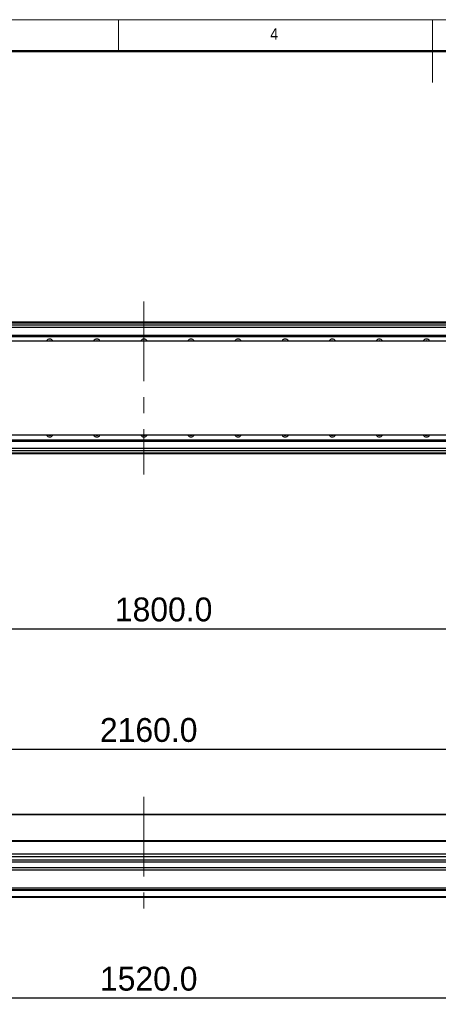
# Model space of a CAD drawing. Header units: millimetres. Extents: x 40 to 3320, y 40 to 2336.
# Tile 11 of 18: x 1154 to 1687, y 1081 to 2336. Entities that reach past the tile are written whole.
import ezdxf

# ---------------------------------------------------------------- set-up
doc = ezdxf.new("R2010")
doc.units = ezdxf.units.MM
doc.header["$LTSCALE"] = 8
doc.linetypes.add('CENTERX2', pattern=[20.32, 12.7, -2.54, 2.54, -2.54])
doc.layers.add('DIMNS', color=7, linetype='Continuous')
doc.styles.add('SLDTEXTSTYLE0', font='Gothic.ttf', dxfattribs={"width": 0.913})
doc.styles.add('SLDTEXTSTYLE7', font='txt')
doc.dimstyles.new('SLDDIMSTYLE1', dxfattribs={"dimtxt": 30.4, "dimasz": 16, "dimexe": 0, "dimexo": 0.0625, "dimgap": 7.6, "dimtad": 2, "dimdec": 1, "dimrnd": 1e-09, "dimzin": 4, "dimdsep": 46, "dimtxsty": 'SLDTEXTSTYLE7', "dimsah": 1, "dimcen": 0.09, "dimadec": 0, "dimazin": 1, "dimtfac": 1, "dimtdec": 1, "dimtofl": 0, "dimtmove": 0, "dimatfit": 3, "dimfxl": 0, "dimfrac": 2, "dimtolj": 1, "dimtzin": 12, "dimarcsym": 0})

# ---------------------------------------------------------------- blocks, each defined once
blk = doc.blocks.new('_D_13')
at = {"layer": 'DIMNS'}
for p, q in [((412.4, 1725.4), (412.4, 1551.8)), ((2212.4, 1725.4), (2212.4, 1551.8)), ((412.4, 1559.8), (2212.4, 1559.8))]:
    blk.add_line(p, q, dxfattribs=at)
for points in [[(412.4, 1559.8), (428.4, 1557.4), (428.4, 1562.2)], [(2212.4, 1559.8), (2196.4, 1562.2), (2196.4, 1557.4)]]:
    blk.add_solid(points, dxfattribs=at)
at = {"layer": 'DIMNS', "insert": (1275.3, 1599.6), "char_height": 30.4, "attachment_point": 1, "style": 'SLDTEXTSTYLE7'}
blk.add_mtext('1800.0', dxfattribs=at)
blk = doc.blocks.new('_D_21')
at = {"layer": 'DIMNS'}
for p, q in [((232.4, 1304.8), (232.4, 1414.2)), ((232.4, 1406.2), (2392.4, 1406.2)), ((2392.4, 1304.8), (2392.4, 1414.2))]:
    blk.add_line(p, q, dxfattribs=at)
for points in [[(232.4, 1406.2), (248.4, 1403.8), (248.4, 1408.6)], [(2392.4, 1406.2), (2376.4, 1408.6), (2376.4, 1403.8)]]:
    blk.add_solid(points, dxfattribs=at)
at = {"layer": 'DIMNS', "insert": (1256.3, 1446), "char_height": 30.4, "attachment_point": 1, "style": 'SLDTEXTSTYLE7'}
blk.add_mtext('2160.0', dxfattribs=at)
blk = doc.blocks.new('_D_26')
at = {"layer": 'DIMNS'}
for p, q in [((533.9, 1288), (533.9, 1081.2)), ((2053.9, 1284.5), (2053.9, 1081.2)), ((533.9, 1089.2), (2053.9, 1089.2))]:
    blk.add_line(p, q, dxfattribs=at)
for points in [[(533.9, 1089.2), (549.9, 1086.8), (549.9, 1091.6)], [(2053.9, 1089.2), (2037.9, 1091.6), (2037.9, 1086.8)]]:
    blk.add_solid(points, dxfattribs=at)
at = {"layer": 'DIMNS', "insert": (1256.3, 1129), "char_height": 30.4, "attachment_point": 1, "style": 'SLDTEXTSTYLE7'}
blk.add_mtext('1520.0', dxfattribs=at)

msp = doc.modelspace()

# ---------------------------------------------------------------- linework, layer by layer
at = {"color": 7, "linetype": 'Continuous', "lineweight": 18}
for p, q in [((3320, 2336), (40, 2336)), ((1280, 2296), (1280, 2336)), ((1680, 2336), (1680, 2256)), ((80, 2296), (3280, 2296))]:
    msp.add_line(p, q, dxfattribs=at)
at = {"color": 7, "linetype": 'Continuous', "lineweight": 50}
msp.add_line((3280, 2296), (80, 2296), dxfattribs=at)
at = {"color": 7, "linetype": 'Continuous', "lineweight": 25}
for p, q in [((2116.3567066, 1950.5583459), (508.3566666, 1950.5583459)), ((508.3566666, 1950.35835), (2116.3567066, 1950.35835)), ((508.3566666, 1950.1583466), (2116.3567066, 1950.1583466)), ((2116.3567066, 1950.0583449), (508.3566666, 1950.0583449)), ((2116.3567066, 1949.0583503), (508.3566666, 1949.0583503)), ((2087.3566627, 1946.5632105), (537.3567104, 1946.5632105)), ((540.1852489, 1932.6684514), (2087.3566627, 1932.6684514)), ((540.2990937, 1933.7511474), (2087.3566627, 1933.7511474)), ((540.3313398, 1934.0583497), (2087.3566627, 1934.0583497)), ((265.356636, 1926.5583457), (2359.3567371, 1926.5583457)), ((540.1530027, 1932.361249), (2087.3566627, 1932.361249)), ((2359.3567371, 1806.5583484), (265.356636, 1806.5583484)), ((537.3567104, 1800.7554451), (2084.5603704, 1800.7554451)), ((537.3567104, 1800.4482427), (2084.5281243, 1800.4482427)), ((537.3567104, 1799.3655467), (2084.4142795, 1799.3655467)), ((537.3567104, 1799.0583444), (2084.3820333, 1799.0583444)), ((2087.3566627, 1786.5534836), (537.3567104, 1786.5534836)), ((2081.8567038, 1782.5583482), (540.8566952, 1782.5583482)), ((2082.0566773, 1322.8522981), (540.8566952, 1322.8522981)), ((2081.8567038, 1322.6522947), (540.8566952, 1322.6522947)), ((2202.3566723, 1289.6523023), (422.3567009, 1289.6523023)), ((2087.3566627, 1289.653554), (552.3566961, 1289.653554)), ((2172.3567009, 1272.6491908), (452.3566723, 1272.6491908)), ((2172.3567009, 1269.2491928), (452.3566723, 1269.2491928)), ((2380.3566456, 1264.9884516), (244.3567276, 1264.9884516)), ((2380.3566456, 1262.3903746), (244.3567276, 1262.3903746)), ((2380.3566456, 1254.8848199), (244.3567276, 1254.8848199)), ((2380.3566456, 1252.2867465), (244.3567276, 1252.2867465)), ((2380.3566456, 1229.152298), (244.3567276, 1229.152298)), ((2380.3566456, 1227.1522976), (244.3567276, 1227.1522976)), ((2380.3566456, 1226.1522984), (244.3567276, 1226.1522984)), ((2380.3566456, 1218.152298), (244.3567276, 1218.152298)), ((2380.3566456, 1217.1522979), (244.3567276, 1217.1522979))]:
    msp.add_line(p, q, dxfattribs=at)
at = {"color": 8, "linetype": 'Continuous', "lineweight": 25}
for p, q in [((2087.3566627, 1943.5632119), (537.3567104, 1943.5632119)), ((2087.3566627, 1789.5534822), (537.3567104, 1789.5534822)), ((2081.8567038, 1783.5583502), (540.8566952, 1783.5583502)), ((2202.3566723, 1288.6523003), (422.3567009, 1288.6523003))]:
    msp.add_line(p, q, dxfattribs=at)
at = {"color": 7, "linetype": 'Continuous', "lineweight": 25, "flags": 128}
for points in [[(1190.6983763, 1926.5583457), (1191.3306251, 1926.8774243), (1192.3566893, 1927.0583467)], [(1192.3566893, 1927.0583467), (1193.382746, 1926.8774243), (1194.0149948, 1926.5583457)], [(1250.698375, 1926.5583457), (1251.3306275, 1926.8774243), (1252.3566879, 1927.0583467)], [(1252.3566879, 1927.0583467), (1253.3827484, 1926.8774243), (1254.0149972, 1926.5583457)], [(1310.6983752, 1926.5583457), (1311.3306262, 1926.8774243), (1312.3566866, 1927.0583467)], [(1312.3566866, 1927.0583467), (1313.382747, 1926.8774243), (1314.0149979, 1926.5583457)], [(1370.698376, 1926.5583457), (1371.3306248, 1926.8774243), (1372.3566853, 1927.0583467)], [(1372.3566853, 1927.0583467), (1373.3827457, 1926.8774243), (1374.0149982, 1926.5583457)], [(1430.6983784, 1926.5583457), (1431.3306272, 1926.8774243), (1432.3566839, 1927.0583467)], [(1432.3566839, 1927.0583467), (1433.3827481, 1926.8774243), (1434.0149969, 1926.5583457)], [(1490.6983733, 1926.5583457), (1491.3306296, 1926.8774243), (1492.3566937, 1927.0583467)], [(1492.3566937, 1927.0583467), (1493.382743, 1926.8774243), (1494.0149993, 1926.5583457)], [(1550.6983757, 1926.5583457), (1551.330632, 1926.8774243), (1552.3566812, 1927.0583467)], [(1552.3566812, 1927.0583467), (1553.3827454, 1926.8774243), (1554.0150017, 1926.5583457)], [(1610.6983781, 1926.5583457), (1611.3306344, 1926.8774243), (1612.3566985, 1927.0583467)], [(1612.3566985, 1927.0583467), (1613.3827329, 1926.8774243), (1614.0149891, 1926.5583457)], [(1670.6983805, 1926.5583457), (1671.3306367, 1926.8774243), (1672.3567009, 1927.0583467)], [(1672.3567009, 1927.0583467), (1673.3827353, 1926.8774243), (1674.0149915, 1926.5583457)], [(1192.3566893, 1806.0583474), (1191.3306251, 1806.2392698), (1190.6983763, 1806.5583484)], [(1194.0149948, 1806.5583484), (1193.382746, 1806.2392698), (1192.3566893, 1806.0583474)], [(1252.3566879, 1806.0583474), (1251.3306275, 1806.2392698), (1250.698375, 1806.5583484)], [(1254.0149972, 1806.5583484), (1253.3827484, 1806.2392698), (1252.3566879, 1806.0583474)], [(1312.3566866, 1806.0583474), (1311.3306262, 1806.2392698), (1310.6983752, 1806.5583484)], [(1314.0149979, 1806.5583484), (1313.382747, 1806.2392698), (1312.3566866, 1806.0583474)], [(1372.3566853, 1806.0583474), (1371.3306248, 1806.2392698), (1370.698376, 1806.5583484)], [(1374.0149982, 1806.5583484), (1373.3827457, 1806.2392698), (1372.3566853, 1806.0583474)], [(1432.3566839, 1806.0583474), (1431.3306272, 1806.2392698), (1430.6983784, 1806.5583484)], [(1434.0149969, 1806.5583484), (1433.3827481, 1806.2392698), (1432.3566839, 1806.0583474)], [(1492.3566937, 1806.0583474), (1491.3306296, 1806.2392698), (1490.6983733, 1806.5583484)], [(1494.0149993, 1806.5583484), (1493.382743, 1806.2392698), (1492.3566937, 1806.0583474)], [(1552.3566812, 1806.0583474), (1551.330632, 1806.2392698), (1550.6983757, 1806.5583484)], [(1554.0150017, 1806.5583484), (1553.3827454, 1806.2392698), (1552.3566812, 1806.0583474)], [(1612.3566985, 1806.0583474), (1611.3306344, 1806.2392698), (1610.6983781, 1806.5583484)], [(1614.0149891, 1806.5583484), (1613.3827329, 1806.2392698), (1612.3566985, 1806.0583474)], [(1672.3567009, 1806.0583474), (1671.3306367, 1806.2392698), (1670.6983805, 1806.5583484)], [(1674.0149915, 1806.5583484), (1673.3827353, 1806.2392698), (1672.3567009, 1806.0583474)]]:
    msp.add_lwpolyline(points, dxfattribs=at)
at = {"color": 7, "linetype": 'Continuous', "lineweight": 25}
for centre, start, end in [((1192.3566866, 1924.0583464), 90, 148.2431266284), ((1192.3566866, 1924.0583464), 31.7568733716, 90), ((1252.3566866, 1924.0583464), 90, 148.2431266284), ((1252.3566866, 1924.0583464), 31.7568733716, 90), ((1312.3566866, 1924.0583464), 90, 148.2431266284), ((1312.3566866, 1924.0583464), 31.7568733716, 90), ((1372.3566866, 1924.0583464), 90, 148.2431266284), ((1372.3566866, 1924.0583464), 31.7568733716, 90), ((1432.3566866, 1924.0583464), 90, 148.2431266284), ((1432.3566866, 1924.0583464), 31.7568733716, 90), ((1492.3566866, 1924.0583464), 90, 148.2431266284), ((1492.3566866, 1924.0583464), 31.7568733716, 90), ((1552.3566866, 1924.0583464), 90, 148.2431266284), ((1552.3566866, 1924.0583464), 31.7568733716, 90), ((1612.3566866, 1924.0583464), 90, 148.2431266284), ((1612.3566866, 1924.0583464), 31.7568733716, 90), ((1672.3566866, 1924.0583464), 90, 148.2431266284), ((1672.3566866, 1924.0583464), 31.7568733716, 90), ((1192.3566866, 1809.0583477), 211.756873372, 270), ((1192.3566866, 1809.0583477), 270, 328.243126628), ((1252.3566866, 1809.0583477), 211.756873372, 270), ((1252.3566866, 1809.0583477), 270, 328.243126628), ((1312.3566866, 1809.0583477), 211.756873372, 270), ((1312.3566866, 1809.0583477), 270, 328.243126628), ((1372.3566866, 1809.0583477), 211.756873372, 270), ((1372.3566866, 1809.0583477), 270, 328.243126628), ((1432.3566866, 1809.0583477), 211.756873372, 270), ((1432.3566866, 1809.0583477), 270, 328.243126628), ((1492.3566866, 1809.0583477), 211.756873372, 270), ((1492.3566866, 1809.0583477), 270, 328.243126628), ((1552.3566866, 1809.0583477), 211.756873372, 270), ((1552.3566866, 1809.0583477), 270, 328.243126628), ((1612.3566866, 1809.0583477), 211.756873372, 270), ((1612.3566866, 1809.0583477), 270, 328.243126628), ((1672.3566866, 1809.0583477), 211.756873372, 270), ((1672.3566866, 1809.0583477), 270, 328.243126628)]:
    msp.add_arc(centre, 4.75, start, end, dxfattribs=at)
at = {"layer": 'DIMNS', "linetype": 'CENTERX2', "lineweight": 18}
for p, q in [((1312.3566866, 1976.858347), (1312.3566866, 1756.258347)), ((1312.3566866, 1345.452298), (1312.3566866, 1196.7488585))]:
    msp.add_line(p, q, dxfattribs=at)

# ---------------------------------------------------------------- texts
at = {"color": 7, "linetype": 'Continuous', "lineweight": 0, "insert": (1473.3333333, 2325.1704848), "char_height": 14.8166667, "attachment_point": 1, "style": 'SLDTEXTSTYLE0'}
msp.add_mtext('4', dxfattribs=at)

# ---------------------------------------------------------------- dimensions: what is measured, and where the dimension line sits
at = {"layer": 'DIMNS'}
for base, p1, p2, picture, middle in [((2212.3566866, 1559.7521881), (412.3566866, 1735.558347), (2212.3566866, 1735.558347), '_D_13', (1334.6663397, 1559.7521881)), ((2053.8566866, 1089.152298), (533.8566866, 1298.152303), (2053.8566866, 1294.652303), '_D_26', (1315.7114589, 1089.152298))]:
    dim = msp.add_linear_dim(base=base, p1=p1, p2=p2, dimstyle='SLDDIMSTYLE1', dxfattribs=at)
    dim.commit()
    dim.dimension.update_dxf_attribs({"geometry": picture, "text_midpoint": middle, "dimtype": 160})
dim = msp.add_linear_dim(base=(2392.3566866, 1406.152298), p1=(232.3566866, 1294.652298), p2=(2392.3566866, 1294.652298), angle=0, dimstyle='SLDDIMSTYLE1', dxfattribs=at)
dim.commit()
dim.dimension.update_dxf_attribs({"geometry": '_D_21', "text_midpoint": (1315.7114589, 1406.152298), "dimtype": 160})

doc.saveas('drawing.dxf')
